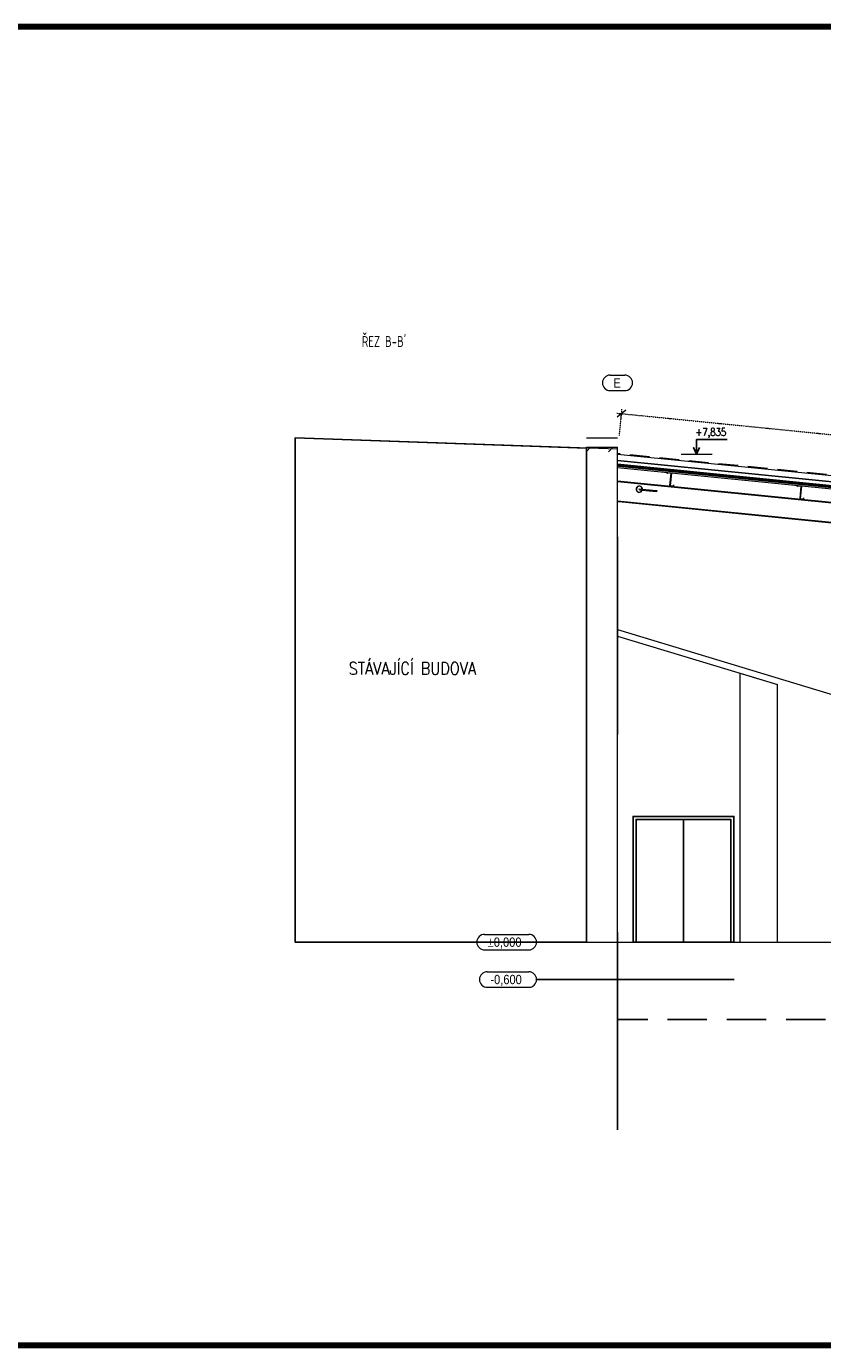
# Model space of a CAD drawing. Header units: millimetres. Extents: x 295996 to 512960, y -33037 to 76497.
# Tile 5 of 256: x 343318 to 356111, y 44265 to 65452. Entities that reach past the tile are written whole.
import ezdxf
from ezdxf.enums import TextEntityAlignment as Align

# ---------------------------------------------------------------- set-up
doc = ezdxf.new("R2010")
doc.units = ezdxf.units.MM
doc.header["$LTSCALE"] = 0.25
for name, pattern in [('DASHDOT', [25.4, 12.7, -6.35, 0, -6.35]), ('DASHED', [19.05, 12.7, -6.35]), ('XKITLINE00', [0])]:
    doc.linetypes.add(name, pattern=pattern)
doc.layers.get('0').update_dxf_attribs({"lineweight": 20})
doc.layers.get('DEFPOINTS').update_dxf_attribs({"lineweight": 20})
for name, color, linetype, lineweight in [('_STL_V_ZAŘ', 53, 'Continuous', 35), ('_VYT_POPIS_B', 150, 'Continuous', 35), ('IN_C_TLUSTA', 5, 'Continuous', 20), ('IN_KOTY', 4, 'Continuous', 13), ('IN_NS_TLUSTA', 1, 'Continuous', 20), ('IN_SRAFY', 8, 'Continuous', 9), ('Mřížka', 4, 'Continuous', 0), ('Položka', 2, 'Continuous', 0)]:
    doc.layers.add(name, color=color, linetype=linetype, lineweight=lineweight)
for name, color, linetype in [('IN_C_CARKOVANA', 7, 'DASHED'), ('IN_C_OSA', 6, 'DASHDOT'), ('IN_C_TENKA', 7, 'Continuous'), ('IN_TEXT', 7, 'Continuous'), ('IN_VYPLNE OTVORU', 151, 'Continuous')]:
    doc.layers.add(name, color=color, linetype=linetype)
doc.layers.add('IN_HELP', color=6, linetype='Continuous', plot=False)
doc.styles.add('ARIAL', font='arial.ttf')
doc.styles.add('Koty', font='romand.shx', dxfattribs={"width": 0.8})
doc.styles.add('ROMAND', font='romand.shx', dxfattribs={"width": 0.85})
doc.styles.add('Vytápění', font='isocp.shx', dxfattribs={"width": 0.8})
doc.dimstyles.new('IN_50', dxfattribs={"dimtxt": 125, "dimasz": 125, "dimexe": 75, "dimexo": 300, "dimgap": 40, "dimtad": 1, "dimdec": 4, "dimrnd": 5, "dimdsep": 46, "dimlunit": 6, "dimtxsty": 'Koty', "dimblk": 'OBLIQUE', "dimcen": 40, "dimdle": 75, "dimclrd": 256, "dimclre": 256, "dimclrt": 256, "dimadec": 0, "dimazin": 0, "dimtfac": 1, "dimtdec": 4, "dimtmove": 1, "dimatfit": 3, "dimldrblk": 'ARCHTICK', "dimfxl": 350, "dimfxlon": 1, "dimtolj": 1, "dimtzin": 0, "dimlwd": -1, "dimlwe": -1, "dimarcsym": 0})

# ---------------------------------------------------------------- blocks, each defined once
blk = doc.blocks.new('_OBLIQUE')
at = {"color": 0, "linetype": 'ByBlock'}
blk.add_line((-0.5, -0.5), (0.5, 0.5), dxfattribs=at)
blk = doc.blocks.new('*D57')
at = {"layer": 'DEFPOINTS', "color": 0, "linetype": 'DASHDOT', "transparency": 16777216}
for p in [(352815, 58581), (374720, 57048), (374655, 56397)]:
    blk.add_point(p, dxfattribs=at)
at = {"layer": 'IN_KOTY', "linetype": 'DASHDOT', "transparency": 16777216}
for p, q in [((352806, 59240), (374795, 57041)), ((352846, 58884), (352888, 59307)), ((374686, 56700), (374728, 57123))]:
    blk.add_line(p, q, dxfattribs=at)
at = {"layer": 'IN_KOTY', "linetype": 'DASHDOT', "transparency": 16777216, "xscale": 125, "yscale": 125, "zscale": 125}
for p, rotation in [((352880, 59232), 174.2894284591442), ((374720, 57048), 354.2894284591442)]:
    blk.add_blockref('_OBLIQUE', p, dxfattribs=dict(at, rotation=rotation))
at = {"layer": 'IN_KOTY', "linetype": 'DASHDOT', "transparency": 16777216, "insert": (363811, 58242), "char_height": 125, "attachment_point": 5, "rotation": 354.2894, "style": 'Koty'}
blk.add_mtext('\\A1;21\xa0950', dxfattribs=at)
blk = doc.blocks.new('_ArchTick')
at = {"color": 0, "linetype": 'ByBlock', "const_width": 0.15}
blk.add_lwpolyline([(-0.5, -0.5), (0.5, 0.5)], dxfattribs=at)

msp = doc.modelspace()

# ---------------------------------------------------------------- linework, layer by layer
at = {"layer": '_STL_V_ZAŘ', "color": 6, "lineweight": 90}
msp.add_lwpolyline([(329848.03496, 65451.99575), (377968.74668, 65451.99575), (377968.74668, 44265.0603), (329848.03496, 44265.0603)], close=True, dxfattribs=at)
at = {"layer": 'IN_C_CARKOVANA', "ltscale": 200}
msp.add_line((374255.34818, 49504.76761), (352815.34906, 49504.76761), dxfattribs=at)
at = {"layer": 'IN_C_CARKOVANA', "ltscale": 100, "const_width": 40}
msp.add_lwpolyline([(374555.34906, 56225.99232), (352815.34906, 58399.99289)], dxfattribs=at)
at = {"layer": 'IN_C_OSA', "color": 4, "ltscale": 1000}
for p, q in [((352815.34906, 47730.84037), (352815.34906, 59601.90392)), ((351515.34906, 50144.76776), (375159.48813, 50144.76776))]:
    msp.add_line(p, q, dxfattribs=at)
at = {"layer": 'IN_C_TENKA'}
for p, q in [((374555.34906, 56306.39133), (352815.34909, 58480.39189)), ((374557.33913, 56245.89307), (352815.34909, 58420.09264))]:
    msp.add_line(p, q, dxfattribs=at)
at = {"layer": 'IN_C_TLUSTA'}
for p, q in [((352815.34818, 58662.30722), (347635.81008, 58843.18068)), ((352315.34909, 50744.76776), (352315.34909, 58694.76776)), ((352815.34909, 50744.76776), (352815.34909, 58694.76776)), ((352315.34818, 50744.76761), (352315.34818, 58679.76761)), ((352815.34818, 50744.76761), (352815.34818, 58662.30722)), ((352815.34818, 55764.2292), (359635.34818, 53704.38148)), ((352815.34919, 53644.76776), (352815.34919, 55763.76755)), ((352815.34818, 55659.76761), (355385.34876, 54883.54916)), ((354785.34818, 55064.76761), (355385.34876, 54883.54916)), ((354785.34818, 50744.76761), (354785.34818, 55064.76761)), ((355385.35004, 50744.7677), (355385.34876, 54883.54916)), ((347635.81008, 50744.76761), (352315.34818, 50744.76761)), ((352815.34818, 50744.76761), (354785.34818, 50744.76761))]:
    msp.add_line(p, q, dxfattribs=at)
at = {"layer": 'IN_C_TLUSTA', "color": 7, "linetype": 'DASHED', "ltscale": 100}
msp.add_line((374656.34322, 56406.84054), (352816.34409, 58590.84102), dxfattribs=at)
msp.add_lwpolyline([(352816.345, 58590.84093), (352816.34409, 58666.70755)], dxfattribs=at)
at = {"layer": 'IN_HELP'}
msp.add_lwpolyline([(352315.34818, 58679.76761), (352315.34818, 50744.76761), (347635.81008, 50744.76761), (347635.81008, 58843.18068), (352315.34818, 58679.76761)], close=True, dxfattribs=at)
at = {"layer": 'IN_KOTY'}
msp.add_line((353836.19671, 58580.89074), (354336.19671, 58580.89074), dxfattribs=at)
at = {"layer": 'IN_NS_TLUSTA'}
for p, q in [((352815.34818, 58580.88189), (374655.34818, 56396.89021)), ((374555.34906, 56190.81776), (352815.34906, 58364.81832)), ((352815.34906, 50744.76761), (374355.34818, 50744.76761))]:
    msp.add_line(p, q, dxfattribs=at)
at = {"layer": 'IN_SRAFY'}
for p, q in [((352315.34909, 58844.76761), (352815.34818, 58844.76761)), ((352315.34909, 50744.76761), (352815.34818, 50744.76761))]:
    msp.add_line(p, q, dxfattribs=at)
at = {"layer": 'IN_TEXT'}
msp.add_lwpolyline([(354575.387, 58817.50869), (354086.19671, 58817.50869), (354086.19671, 58580.89074), (354038.32366, 58688.20451), (354086.19671, 58580.89074), (354134.06976, 58688.20451)], dxfattribs=at)
at = {"layer": 'IN_VYPLNE OTVORU'}
msp.add_line((353875.34818, 52714.76761), (353875.34818, 50744.76761), dxfattribs=at)
for points in [[(353065.34818, 50744.76761), (354685.34818, 50744.76761), (354685.34818, 52764.76761), (353065.34818, 52764.76761)], [(353114.84541, 50744.76761), (354635.34818, 50744.76761), (354635.34818, 52714.76761), (353115.34818, 52714.76761)]]:
    msp.add_lwpolyline(points, close=True, dxfattribs=at)
at = {"layer": 'Mřížka', "linetype": 'XKITLINE00', "lineweight": 0}
for p, q in [((352698.62542, 59851.90392), (352932.07269, 59851.90392)), ((352698.62542, 59601.90392), (352932.07269, 59601.90392)), ((350679.94867, 50869.76768), (351390.34906, 50869.76768)), ((350679.94867, 50619.76768), (351390.34906, 50619.76768)), ((350723.16156, 50269.76776), (351390.34906, 50269.76776)), ((350723.16156, 50019.76776), (351390.34906, 50019.76776))]:
    msp.add_line(p, q, dxfattribs=at)
for centre, start, end in [((352698.62542, 59726.90392), 90, 270), ((352932.07269, 59726.90392), 270, 90), ((350679.94867, 50744.76768), 90, 270), ((351390.34906, 50744.76768), 270, 90), ((350723.16156, 50144.76776), 90, 270), ((351390.34906, 50144.76776), 270, 90)]:
    msp.add_arc(centre, 125, start, end, dxfattribs=at)
at = {"layer": 'Položka', "linetype": 'XKITLINE00', "lineweight": 0}
for p, q in [((352315.34909, 58626.33665), (352383.7802, 58694.76776)), ((352315.34909, 58694.76776), (352815.34909, 58694.76776)), ((352669.16975, 58620.94707), (352742.99044, 58694.76776)), ((353614.58698, 58270.82464), (353615.98004, 58284.75516)), ((353616.37805, 58270.64553), (353614.58698, 58270.82464)), ((353615.98004, 58284.75516), (353680.65745, 58278.28742)), ((353617.592, 58282.78499), (353616.37805, 58270.64553)), ((353678.68728, 58276.67546), (353617.592, 58282.78499)), ((353658.76664, 58077.46901), (353678.68728, 58276.67546)), ((353680.65745, 58278.28742), (353660.73681, 58079.08097)), ((352815.34703, 58142.20714), (374285.34906, 55995.20716)), ((352815.34713, 58153.76449), (374285.34906, 56006.76451)), ((353658.76664, 58077.46901), (353718.46887, 58071.49879)), ((353660.73681, 58079.08097), (353716.85691, 58073.46896)), ((353676.14955, 58233.20834), (353674.17937, 58231.59638)), ((353716.85691, 58073.46896), (353718.26986, 58087.59849)), ((353718.26986, 58087.59849), (353720.06093, 58087.41939)), ((353718.46887, 58071.49879), (353720.06093, 58087.41939)), ((355704.16509, 58061.86685), (355705.55814, 58075.79737)), ((355705.95615, 58061.68774), (355704.16509, 58061.86685)), ((355705.55814, 58075.79737), (355770.23556, 58069.32963)), ((355707.1701, 58073.8272), (355705.95615, 58061.68774)), ((355768.26538, 58067.71767), (355707.1701, 58073.8272)), ((355748.34474, 57868.51122), (355768.26538, 58067.71767)), ((355770.23556, 58069.32963), (355750.31491, 57870.12318)), ((355769.33409, 58060.31498), (355767.36392, 58058.70302)), ((353159.73421, 58022.84159), (353158.59591, 58019.44311)), ((353158.59591, 58019.44311), (353159.03871, 58015.88653)), ((353166.87479, 58010.57533), (353209.8604, 58006.27677)), ((353168.46685, 58026.49592), (353211.45246, 58022.19736)), ((353213.84055, 58005.87875), (353438.89506, 57983.37333)), ((353215.43261, 58021.79935), (353440.48712, 57999.29392)), ((353430.30843, 57992.27189), (353431.96348, 57996.12634)), ((353431.16745, 57988.16604), (353430.30843, 57992.27189)), ((353434.31038, 57984.90894), (353431.16745, 57988.16604)), ((353431.96348, 57996.12634), (353435.68914, 57998.69658)), ((353438.89506, 57983.37333), (353434.31038, 57984.90894)), ((353435.68914, 57998.69658), (353440.48712, 57999.29392)), ((353443.69303, 57983.97067), (353438.89506, 57983.37333)), ((353440.48712, 57999.29392), (353445.0718, 57997.75831)), ((353447.41869, 57986.54092), (353443.69303, 57983.97067)), ((353445.0718, 57997.75831), (353448.21472, 57994.50121)), ((353449.07374, 57990.39536), (353447.41869, 57986.54092)), ((353448.21472, 57994.50121), (353449.07374, 57990.39536)), ((355748.34474, 57868.51122), (355808.04697, 57862.541)), ((355750.31491, 57870.12318), (355806.43501, 57864.51117)), ((355806.43501, 57864.51117), (355807.84796, 57878.6407)), ((355807.84796, 57878.6407), (355809.63903, 57878.4616)), ((355808.04697, 57862.541), (355809.63903, 57878.4616)), ((352815.34428, 57822.11888), (352890.34428, 57814.61888)), ((352815.34438, 57833.67623), (374285.34906, 55686.67597)), ((352890.34428, 57814.61888), (374285.34906, 55675.11862))]:
    msp.add_line(p, q, dxfattribs=at)
for radius, start, end in [(50.8, 12.289407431, 192.289407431), (46.8, 336.289407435, 156.289407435), (50.8, 192.289407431, 12.289407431), (46.8, 156.289407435, 336.289407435)]:
    msp.add_arc((353165.34947, 58018.76776), radius, start, end, dxfattribs=at)

# ---------------------------------------------------------------- texts
at = {"layer": '_VYT_POPIS_B', "style": 'Vytápění', "width": 0.8}
msp.add_text("ŘEZ B-B'", height=175, dxfattribs=at).set_placement((348707.91967, 60303.0945))
at = {"layer": 'IN_TEXT', "style": 'Koty', "width": 0.8}
msp.add_text('+7,835', height=125, dxfattribs=at).set_placement((354313.74494, 58919.11864), align=Align.MIDDLE)
at = {"layer": 'IN_TEXT', "insert": (348496.64305, 55041.06966), "char_height": 200, "width": 2497.377199, "attachment_point": 7, "style": 'ROMAND'}
msp.add_mtext('{\\C0;STÁVAJÍCÍ BUDOVA}', dxfattribs=at)
at = {"layer": 'Mřížka', "style": 'ARIAL', "width": 0.85}
for s, p in [('E', (352748.62542, 59651.90392)), ('±0,000', (350729.94867, 50669.76768)), ('-0,600', (350773.16156, 50069.76776))]:
    msp.add_text(s, height=150, dxfattribs=at).set_placement(p)

# ---------------------------------------------------------------- dimensions: what is measured, and where the dimension line sits
at = {"layer": 'IN_KOTY', "linetype": 'DASHDOT'}
dim = msp.add_aligned_dim(p1=(352815.3481806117, 58580.8818946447), p2=(374655.3481806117, 56396.8902091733), distance=654.4304485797, dimstyle='IN_50', dxfattribs=at)
dim.commit()
dim.dimension.update_dxf_attribs({"geometry": '*D57', "text_midpoint": (363810.6652913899, 58242.0600270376)})

doc.saveas('drawing.dxf')
